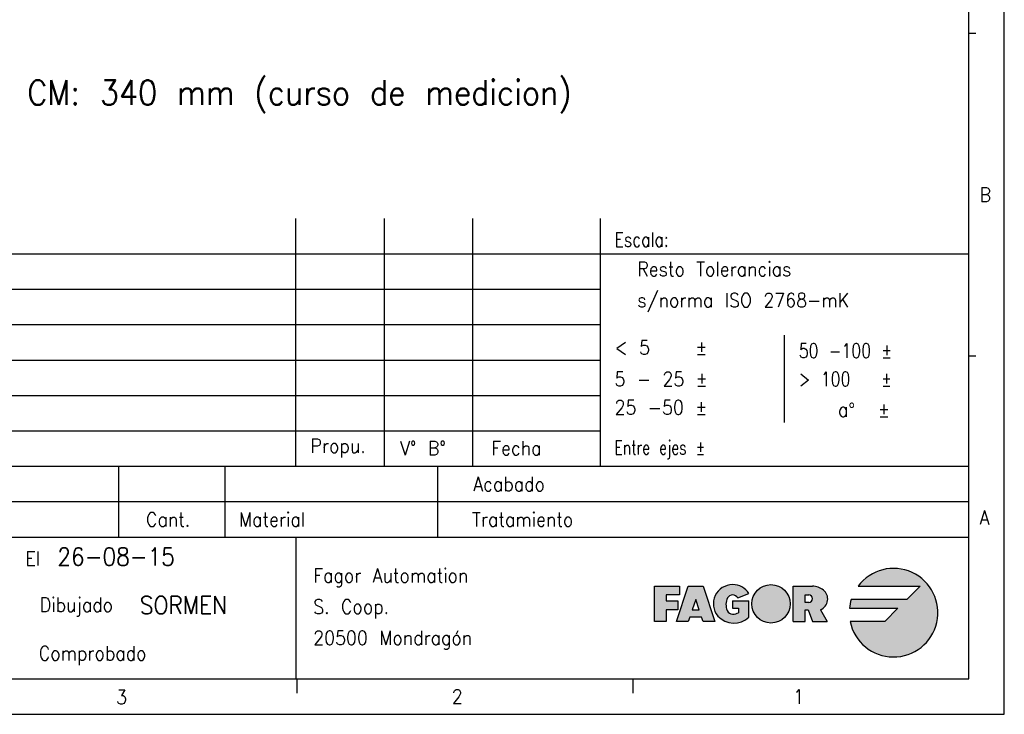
# Model space of a CAD drawing. Header units: millimetres. Extents: x -285 to 969, y -217 to 203.
# Tile 8 of 15: x 170 to 309, y -217 to -119. Entities that reach past the tile are written whole.
import ezdxf

# ---------------------------------------------------------------- set-up
doc = ezdxf.new("R2010")
doc.units = ezdxf.units.MM
doc.layers.add('1', color=7, linetype='Continuous')
doc.styles.add('CONVERTER_11', font='txt.shx', dxfattribs={"width": 0.9})
doc.styles.add('CONVERTER_13', font='txt.shx', dxfattribs={"width": 0.81})
doc.styles.add('CONVERTER_14', font='txt.shx', dxfattribs={"width": 0.72})

# ---------------------------------------------------------------- blocks, each defined once
blk = doc.blocks.new('A', base_point=(6.99999999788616, 0.99999999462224))
at = {"layer": '1', "color": 2, "style": 'CONVERTER_11', "width": 0.9}
blk.add_text('CM: 340 mm (curso de medicion)', height=3.5, dxfattribs=at).set_placement((171.342421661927, -131.017996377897))
blk = doc.blocks.new('tolerancias', base_point=(252.2098802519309, -182.0197288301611))
at = {"layer": '1', "color": 2, "char_height": 2, "line_spacing_factor": 1.32052821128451}
for s, insert, attachment_point, style in [('Resto Tolerancias\\Ps/norma ISO 2768-mK', (257.4198552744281, -156.7119726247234), 4, 'CONVERTER_11'), ('< 5    ±', (254.2098802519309, -166.241923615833), 7, 'CONVERTER_11'), ('50 -100 ±', (280.2098802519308, -166.6999236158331), 7, 'CONVERTER_13'), ('5 - 25 ±', (254.2098802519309, -170.6999236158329), 7, 'CONVERTER_11'), ('> 100   ±', (280.2098802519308, -170.6999236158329), 7, 'CONVERTER_13'), ('a{\\Fgdt;~}  ±', (285.7353826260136, -175.0258946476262), 7, 'CONVERTER_11'), ('25 -50 ±', (254.2098802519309, -174.699923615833), 7, 'CONVERTER_11')]:
    blk.add_mtext(s, dxfattribs=dict(at, insert=insert, attachment_point=attachment_point, style=style))
blk = doc.blocks.new('Marco_a2', base_point=(304.2098802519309, -212.0197288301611))
at = {"layer": '1', "linetype": 'Continuous'}
h = blk.add_hatch(color=2, dxfattribs=at)
edge = h.paths.add_edge_path()
edge.add_line((295.4520221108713, -200.8011115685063), (287.6149021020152, -200.8011115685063))
edge.add_arc((293.5770221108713, -202.6761115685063), 6.250000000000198, 162.5423968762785, 174.2608295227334)
edge.add_line((287.3583506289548, -202.0511115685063), (294.2020221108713, -202.0511115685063))
edge.add_line((294.2020221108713, -202.0511115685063), (292.3270221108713, -203.9261115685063))
edge.add_line((292.3270221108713, -203.9261115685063), (287.4532977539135, -203.9261115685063))
edge.add_arc((293.5770221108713, -202.6761115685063), 6.249999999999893, 191.5369590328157, 503.130102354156)
edge.add_line((288.5770221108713, -198.9261115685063), (297.3270221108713, -198.9261115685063))
edge.add_line((297.3270221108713, -198.9261115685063), (295.4520221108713, -200.8011115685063))
blk.add_hatch(color=2, dxfattribs=at).paths.add_polyline_path([(263.3686887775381, -198.9261115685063), (263.3686887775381, -200.1761115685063), (261.4936887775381, -200.1761115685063), (261.4936887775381, -201.0094449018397), (263.1603554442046, -201.0094449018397), (263.1603554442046, -201.8427782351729), (263.1603554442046, -202.2594449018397), (261.4936887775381, -202.2594449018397), (261.4936887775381, -203.9261115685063), (259.8270221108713, -203.9261115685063), (259.8270221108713, -198.9261115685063)])
h = blk.add_hatch(color=2, dxfattribs=at)
h.paths.add_polyline_path([(268.3686887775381, -203.9261115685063), (266.7020221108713, -203.9261115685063), (266.4936887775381, -203.3011115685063), (264.8270221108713, -203.3011115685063), (264.6186887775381, -203.9261115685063), (262.9520221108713, -203.9261115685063), (264.6186887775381, -198.9261115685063), (266.7020221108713, -198.9261115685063)])
h.paths.add_polyline_path([(265.1742443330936, -202.2594449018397), (266.1464665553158, -202.2594449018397), (265.6603554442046, -200.8011115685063)], flags=16)
h = blk.add_hatch(color=2, dxfattribs=at)
edge = h.paths.add_edge_path()
edge.add_arc((271.0473643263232, -201.0301720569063), 3.104272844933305, 223.1289646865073, 312.9832702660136)
edge.add_line((273.163810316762, -203.3011115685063), (273.163810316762, -201.0094449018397))
edge.add_line((273.163810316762, -201.0094449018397), (270.8721436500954, -201.0094449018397))
edge.add_line((270.8721436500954, -201.0094449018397), (270.8721436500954, -202.0511115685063))
edge.add_line((270.8721436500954, -202.0511115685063), (271.7054769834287, -202.0511115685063))
edge.add_line((271.7054769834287, -202.0511115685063), (271.7054769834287, -202.6761115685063))
edge.add_arc((270.8721436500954, -201.1136115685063), 1.7708333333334, 270, 298.0724869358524, ccw=False)
edge.add_arc((270.8721436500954, -202.0511115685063), 0.8333333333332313, 202.6198649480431, 270, ccw=False)
edge.add_arc((272.1221436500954, -201.5302782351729), 2.187500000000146, 154.6230664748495, 202.6198649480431, ccw=False)
edge.add_arc((270.8697757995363, -201.0094482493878), 0.8353864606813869, 29.918998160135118, 150.0810018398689, ccw=False)
edge.add_line((271.5938314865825, -200.5927782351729), (273.1508661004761, -199.9677782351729))
edge.add_arc((270.8686887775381, -201.4261115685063), 2.708333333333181, 32.57897039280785, 90)
edge.add_arc((270.8686887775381, -201.4261115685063), 2.7083333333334, 90, 219.5977388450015)
h = blk.add_hatch(color=2, dxfattribs=at)
edge = h.paths.add_edge_path()
edge.add_arc((276.2851822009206, -201.4261115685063), 2.708333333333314, 0, 360)
h = blk.add_hatch(color=2, dxfattribs=at)
edge = h.paths.add_edge_path()
edge.add_line((281.0947335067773, -198.9261115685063), (279.4280668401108, -198.9261115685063))
edge.add_line((279.4280668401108, -198.9261115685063), (279.4280668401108, -203.9261115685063))
edge.add_line((279.4280668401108, -203.9261115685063), (281.0947335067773, -203.9261115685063))
edge.add_line((281.0947335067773, -203.9261115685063), (281.0947335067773, -202.2594449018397))
edge.add_line((281.0947335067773, -202.2594449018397), (281.5114001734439, -202.2594449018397))
edge.add_line((281.5114001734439, -202.2594449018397), (282.1364001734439, -203.9261115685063))
edge.add_line((282.1364001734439, -203.9261115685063), (284.2181257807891, -203.9261115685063))
edge.add_line((284.2181257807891, -203.9261115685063), (283.2915513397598, -202.2594449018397))
edge.add_arc((282.6421219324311, -200.7497949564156), 1.643411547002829, 293.2766705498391, 410.7613098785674)
edge.add_arc((282.1364001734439, -201.3690169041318), 2.442905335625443, 50.76130987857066, 90)
edge.add_line((282.1364001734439, -198.9261115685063), (281.0947335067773, -198.9261115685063))
edge = h.paths.add_edge_path(flags=16)
edge.add_line((281.6155668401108, -201.2177782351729), (281.0947335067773, -201.2177782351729))
edge.add_line((281.0947335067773, -201.2177782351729), (281.0947335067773, -200.1761115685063))
edge.add_line((281.0947335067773, -200.1761115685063), (281.6155668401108, -200.1761115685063))
edge.add_arc((281.6155668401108, -200.6969449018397), 0.5208333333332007, -90, 90, ccw=False)
at = {"layer": '1', "color": 2, "linetype": 'Continuous'}
for p, q in [((309.2098802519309, -217.0197288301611), (309.2098802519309, 202.9802711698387)), ((305.2098802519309, -120.9086177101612), (304.2098802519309, -120.9086177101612)), ((119.209880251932, -152.0197288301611), (304.2098802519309, -152.0197288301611)), ((119.209880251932, -157.0197288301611), (252.2098802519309, -157.0197288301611)), ((119.209880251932, -162.0197288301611), (252.2098802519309, -162.0197288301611)), ((278.2098802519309, -175.8195195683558), (278.2098802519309, -163.518067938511)), ((305.2098802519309, -166.4641732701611), (304.2098802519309, -166.4641732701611)), ((119.209880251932, -167.0197288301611), (252.2098802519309, -167.0197288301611)), ((119.209880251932, -172.0197288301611), (252.2098802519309, -172.0197288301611)), ((119.209880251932, -177.0197288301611), (252.2098802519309, -177.0197288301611)), ((304.2098802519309, -187.0197288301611), (119.209880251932, -187.0197288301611)), ((259.8270221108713, -203.9261115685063), (259.8270221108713, -198.9261115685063)), ((259.8270221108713, -198.9261115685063), (263.3686887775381, -198.9261115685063)), ((262.9520221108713, -203.9261115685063), (264.6186887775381, -198.9261115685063)), ((263.3686887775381, -198.9261115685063), (263.3686887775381, -200.1761115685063)), ((264.6186887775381, -198.9261115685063), (266.7020221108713, -198.9261115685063)), ((266.7020221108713, -198.9261115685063), (268.3686887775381, -203.9261115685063)), ((271.5938314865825, -200.5927782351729), (273.1508661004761, -199.9677782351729)), ((279.4280668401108, -198.9261115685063), (281.0947335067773, -198.9261115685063)), ((279.4280668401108, -203.9261115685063), (279.4280668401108, -198.9261115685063)), ((281.0947335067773, -198.9261115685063), (282.1364001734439, -198.9261115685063)), ((288.5770221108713, -198.9261115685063), (297.3270221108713, -198.9261115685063)), ((297.3270221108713, -198.9261115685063), (295.4520221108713, -200.8011115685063)), ((263.3686887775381, -200.1761115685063), (261.4936887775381, -200.1761115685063)), ((261.4936887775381, -200.1761115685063), (261.4936887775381, -201.0094449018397)), ((261.4936887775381, -201.0094449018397), (263.1603554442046, -201.0094449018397)), ((263.1603554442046, -201.0094449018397), (263.1603554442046, -201.8427782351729)), ((265.6603554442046, -200.8011115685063), (265.1742443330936, -202.2594449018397)), ((266.1464665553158, -202.2594449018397), (265.6603554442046, -200.8011115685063)), ((270.8721436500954, -201.0094449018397), (270.8721436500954, -202.0511115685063)), ((270.8721436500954, -201.0094449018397), (273.163810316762, -201.0094449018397)), ((273.163810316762, -203.3011115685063), (273.163810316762, -201.0094449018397)), ((281.0947335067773, -201.2177782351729), (281.0947335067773, -200.1761115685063)), ((281.0947335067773, -200.1761115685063), (281.6155668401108, -200.1761115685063)), ((281.6155668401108, -201.2177782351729), (281.0947335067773, -201.2177782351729)), ((295.4520221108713, -200.8011115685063), (287.6149021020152, -200.8011115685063)), ((263.1603554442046, -202.2594449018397), (261.4936887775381, -202.2594449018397)), ((261.4936887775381, -202.2594449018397), (261.4936887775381, -203.9261115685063)), ((263.1603554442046, -201.8427782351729), (263.1603554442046, -202.2594449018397)), ((265.1742443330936, -202.2594449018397), (266.1464665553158, -202.2594449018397)), ((270.8721436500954, -202.0511115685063), (271.7054769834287, -202.0511115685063)), ((271.7054769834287, -202.0511115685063), (271.7054769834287, -202.6761115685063)), ((281.0947335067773, -202.2594449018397), (281.5114001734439, -202.2594449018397)), ((281.0947335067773, -203.9261115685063), (281.0947335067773, -202.2594449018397)), ((281.5114001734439, -202.2594449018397), (282.1364001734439, -203.9261115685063)), ((283.2915513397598, -202.2594449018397), (284.2181257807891, -203.9261115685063)), ((287.3583506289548, -202.0511115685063), (294.2020221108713, -202.0511115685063)), ((294.2020221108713, -202.0511115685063), (292.3270221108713, -203.9261115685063)), ((261.4936887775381, -203.9261115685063), (259.8270221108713, -203.9261115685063)), ((264.6186887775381, -203.9261115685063), (262.9520221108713, -203.9261115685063)), ((264.8270221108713, -203.3011115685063), (264.6186887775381, -203.9261115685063)), ((266.4936887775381, -203.3011115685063), (264.8270221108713, -203.3011115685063)), ((266.7020221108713, -203.9261115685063), (266.4936887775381, -203.3011115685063)), ((268.3686887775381, -203.9261115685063), (266.7020221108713, -203.9261115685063)), ((279.4280668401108, -203.9261115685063), (281.0947335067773, -203.9261115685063)), ((282.1364001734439, -203.9261115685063), (284.2181257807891, -203.9261115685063)), ((292.3270221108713, -203.9261115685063), (287.4532977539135, -203.9261115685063)), ((209.3765469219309, -212.0197288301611), (209.3765469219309, -214.0197288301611)), ((256.7932135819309, -212.0197288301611), (256.7932135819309, -214.0197288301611)), ((-284.7901197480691, -217.0197288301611), (309.2098802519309, -217.0197288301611))]:
    blk.add_line(p, q, dxfattribs=at)
at = {"layer": '1', "color": 7, "linetype": 'Continuous'}
for p, q in [((304.2098802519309, -212.0197288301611), (304.2098802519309, 197.9802711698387)), ((209.2098802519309, -182.0197288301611), (209.2098802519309, -147.0197288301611)), ((221.7098802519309, -147.0197288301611), (221.7098802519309, -182.0197288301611)), ((234.2098802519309, -182.0197288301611), (234.2098802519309, -147.0197288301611)), ((252.2098802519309, -182.0197288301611), (252.2098802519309, -147.0197288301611)), ((119.209880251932, -182.0197288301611), (184.2098802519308, -182.0197288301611)), ((184.2098802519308, -182.0197288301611), (184.2098802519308, -192.0197288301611)), ((184.2098802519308, -182.0197288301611), (199.2098802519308, -182.0197288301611)), ((199.2098802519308, -182.0197288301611), (304.2098802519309, -182.0197288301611)), ((199.2098802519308, -182.0197288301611), (199.2098802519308, -192.0197288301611)), ((229.2098802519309, -182.0197288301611), (229.2098802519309, -192.0197288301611)), ((119.209880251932, -192.0197288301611), (304.2098802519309, -192.0197288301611)), ((209.2098802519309, -192.0197288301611), (209.2098802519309, -212.0197288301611)), ((-264.7901197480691, -212.0197288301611), (304.2098802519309, -212.0197288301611))]:
    blk.add_line(p, q, dxfattribs=at)
at = {"layer": '1', "color": 2, "linetype": 'Continuous'}
blk.add_circle((276.2851822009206, -201.4261115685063), 2.708333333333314, dxfattribs=at)
for centre, radius, start, end in [((293.5770221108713, -202.6761115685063), 6.249999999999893, 191.5369590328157, 143.130102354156), ((270.8686887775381, -201.4261115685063), 2.7083333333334, 90, 219.5977388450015), ((270.8686887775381, -201.4261115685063), 2.708333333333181, 32.57897039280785, 90), ((282.1364001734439, -201.3690169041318), 2.442905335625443, 50.76130987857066, 90), ((282.6421219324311, -200.7497949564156), 1.643411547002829, 293.2766705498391, 50.76130987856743), ((272.1221436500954, -201.5302782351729), 2.187500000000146, 154.6230664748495, 202.619864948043), ((270.8697757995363, -201.0094482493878), 0.8353864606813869, 29.91899816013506, 150.0810018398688), ((281.6155668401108, -200.6969449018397), 0.5208333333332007, 270, 90), ((293.5770221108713, -202.6761115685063), 6.250000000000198, 162.5423968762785, 174.2608295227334), ((270.8721436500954, -202.0511115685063), 0.8333333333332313, 202.6198649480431, 270), ((270.8721436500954, -201.1136115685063), 1.7708333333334, 270, 298.0724869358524), ((271.0473643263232, -201.0301720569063), 3.104272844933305, 223.1289646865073, 312.9832702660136)]:
    blk.add_arc(centre, radius, start, end, dxfattribs=at)
at = {"layer": '1', "color": 2}
for s, style, width, p in [('Escala:', 'CONVERTER_13', 0.81, (254.2098802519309, -151.0197288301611)), ('El', 'CONVERTER_11', 0.9, (171.0664110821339, -196.0197288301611))]:
    blk.add_text(s, height=2, dxfattribs=dict(at, style=style, width=width)).set_placement(p)
at = {"layer": '1', "color": 2, "char_height": 2}
for s, insert, attachment_point, line_spacing_factor, style in [('B', (305.7098802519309, -143.6863954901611), 4, 1.20048019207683, 'CONVERTER_11'), ('Propu.', (211.2975732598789, -179.4519769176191), 4, 1.32052821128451, 'CONVERTER_11'), ('V° B°', (223.946333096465, -179.4519769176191), 4, 1.20048019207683, 'CONVERTER_11'), ('Fecha', (236.8037390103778, -179.4519769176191), 4, 1.32052821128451, 'CONVERTER_11'), ('Entre ejes ±', (254.2098802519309, -181.0197288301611), 7, 1.32052821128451, 'CONVERTER_14'), ('Acabado', (244.3758618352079, -184.5197288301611), 6, 1.32052821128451, 'CONVERTER_11'), ('Cant.', (191.2098802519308, -189.5197288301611), 5, 1.32052821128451, 'CONVERTER_11'), ('Material', (201.2098802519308, -189.5197288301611), 4, 1.32052821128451, 'CONVERTER_11'), ('Tratamiento', (248.3758618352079, -189.5197288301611), 6, 1.32052821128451, 'CONVERTER_11'), ('A', (305.7098802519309, -189.2419510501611), 4, 1.20048019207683, 'CONVERTER_11'), ('Fagor Automation\\PS. Coop.\\P20500 Mondragón', (211.6833092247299, -202.1551470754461), 4, 1.32052821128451, 'CONVERTER_11'), ('Dibujado', (183.4297254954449, -201.8879560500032), 6, 1.32052821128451, 'CONVERTER_11'), ('Comprobado', (188.153089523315, -208.7368338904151), 6, 1.32052821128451, 'CONVERTER_11'), ('3', (183.8610408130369, -214.5794825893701), 4, 1.20048019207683, 'CONVERTER_11'), ('2', (231.2353066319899, -214.5147636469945), 4, 1.20048019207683, 'CONVERTER_11'), ('1', (279.4015469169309, -214.5220903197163), 4, 1.20048019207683, 'CONVERTER_11')]:
    blk.add_mtext(s, dxfattribs=dict(at, insert=insert, attachment_point=attachment_point, line_spacing_factor=line_spacing_factor, style=style))
blk = doc.blocks.new('Top', base_point=(304.2098802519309, -212.0197288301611))
blk.add_blockref('Marco_a2', (304.2098802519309, -212.0197288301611))
at = {"layer": '1'}
blk.add_blockref('tolerancias', (252.2098802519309, -182.0197288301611), dxfattribs=at)
at = {"layer": '1', "color": 2, "style": 'CONVERTER_11', "width": 0.9}
for s, p in [('26-08-15', (175.580589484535, -196.0197288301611)), ('SORMEN', (187.2098802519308, -202.8594861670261))]:
    blk.add_text(s, height=2.5, dxfattribs=at).set_placement(p)

msp = doc.modelspace()

# ---------------------------------------------------------------- block references
for name, p in [('Top', (304.2098802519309, -212.0197288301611)), ('A', (6.99999999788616, 0.99999999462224))]:
    msp.add_blockref(name, p)

doc.saveas('drawing.dxf')
